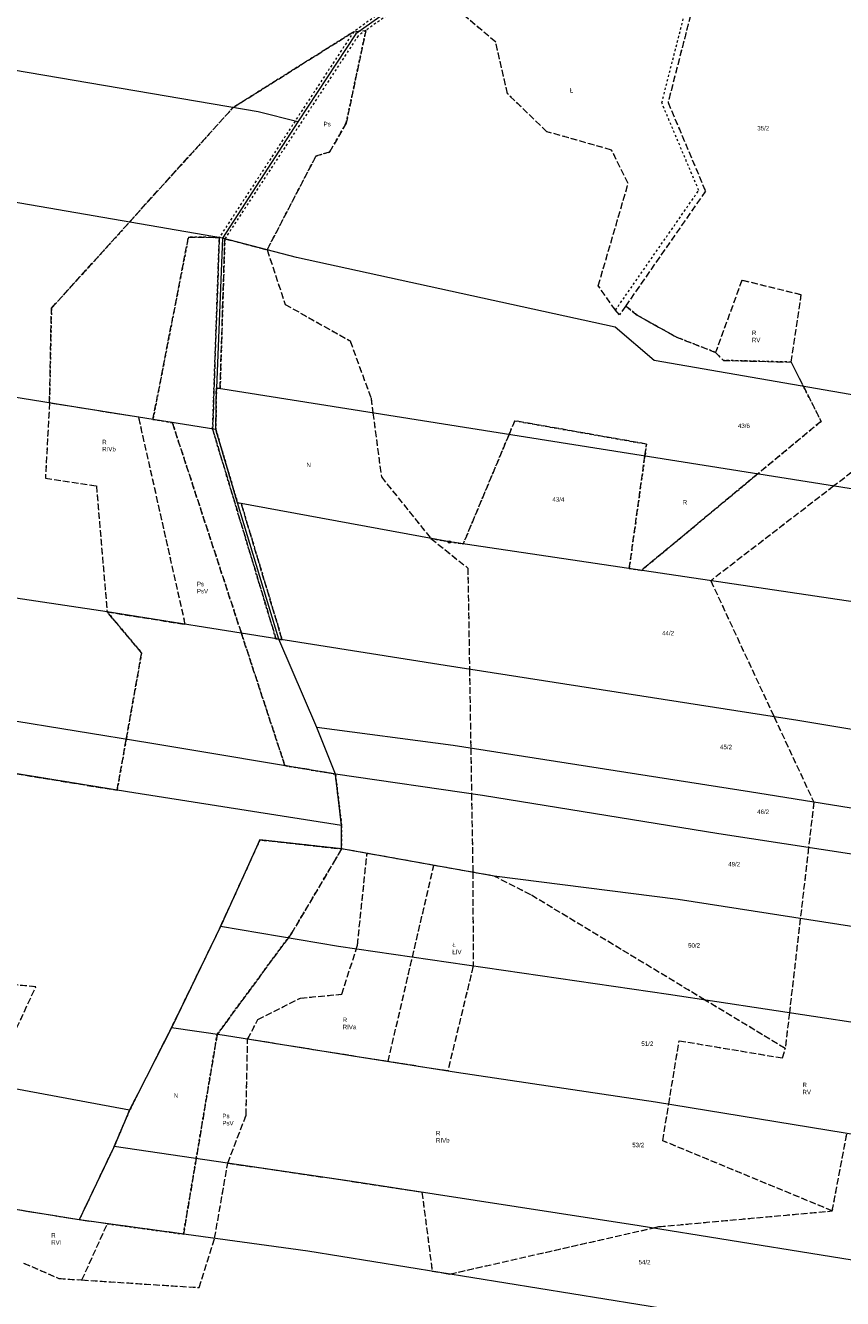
# Model space of a CAD drawing. Header units: inches. Extents: x 6497603 to 6502483, y 5925790 to 5934357.
# Tile 82 of 256: x 6500501 to 6500776, y 5926349 to 5926777. Entities that reach past the tile are written whole.
import ezdxf
from ezdxf.enums import TextEntityAlignment as Align

# ---------------------------------------------------------------- set-up
doc = ezdxf.new("R2010")
doc.units = ezdxf.units.IN
doc.header["$MEASUREMENT"] = 0
for name, pattern in [('219-1000', [0, 0]), ('egkk-1000', [3, 2.25, -0.75]), ('egug-1000', [1.5, 0.75, -0.75])]:
    doc.linetypes.add(name, pattern=pattern)
for name, color, linetype in [('202-punkt graniczny', 7, 'Continuous'), ('203-punkt graniczny', 7, 'Continuous'), ('209-oznaczenie konturu klasyfikacyjnego', 7, 'Continuous'), ('210-oznaczenie konturu użytku gruntowego', 7, 'Continuous'), ('211-numer działki ewidencyjnej', 7, 'Continuous'), ('217-kontur klasyfikacyjny', 7, 'Continuous'), ('218-kontur użytku gruntowego', 7, 'Continuous'), ('219-działka ewidencyjna', 7, 'Continuous')]:
    doc.layers.add(name, color=color, linetype=linetype)
doc.styles.get("Standard").update_dxf_attribs({"font": 'arial.ttf'})

# ---------------------------------------------------------------- blocks, each defined once
blk = doc.blocks.new('203')
at = {"linetype": 'Continuous', "lineweight": 0}
h = blk.add_hatch(color=0, dxfattribs=at)
edge = h.paths.add_edge_path()
edge.add_arc((0, 0), 0.09, 0, 360)
blk = doc.blocks.new('202')
at = {"color": 0, "linetype": 'Continuous', "lineweight": 0}
blk.add_circle((0, 0), 0.4, dxfattribs=at)

msp = doc.modelspace()

# ---------------------------------------------------------------- linework, layer by layer
at = {"layer": '217-kontur klasyfikacyjny', "color": 3, "linetype": 'egkk-1000', "lineweight": 18, "flags": 128}
for points in [[(6500731.17, 5926806.84), (6500716.88, 5926751.39)], [(6500658.85, 5926771.7), (6500635.88, 5926791.07)], [(6500615.15, 5926775.64), (6500608.52, 5926744.43)], [(6500611.06, 5926775.19), (6500615.15, 5926775.64)], [(6500570.44, 5926749.64), (6500611.06, 5926775.19)], [(6500662.85, 5926754.28), (6500658.85, 5926771.7)], [(6500676.06, 5926741.52), (6500662.85, 5926754.28)], [(6500716.88, 5926751.39), (6500729.48, 5926721.49)], [(6500509.3, 5926682.06), (6500570.44, 5926749.64)], [(6500608.52, 5926744.43), (6500602.93, 5926734.66)], [(6500697.86, 5926735.34), (6500676.06, 5926741.52)], [(6500598.29, 5926733.25), (6500581.9, 5926701.75)], [(6500602.93, 5926734.66), (6500598.29, 5926733.25)], [(6500703.45, 5926724.05), (6500697.86, 5926735.34)], [(6500693.39, 5926689.59), (6500703.45, 5926724.05)], [(6500729.48, 5926721.49), (6500702.61, 5926682.86)], [(6500543.46, 5926644.57), (6500555.43, 5926706.03)], [(6500555.43, 5926706.03), (6500565.78, 5926705.87)], [(6500565.78, 5926705.87), (6500563.53, 5926641.36)], [(6500566.07, 5926654.99), (6500567.67, 5926705.47)], [(6500567.67, 5926705.47), (6500581.9, 5926701.75)], [(6500581.9, 5926701.75), (6500587.95, 5926683.37)], [(6500741.71, 5926691.47), (6500732.88, 5926667.18)], [(6500761.69, 5926686.54), (6500741.71, 5926691.47)], [(6500699.18, 5926681.42), (6500693.39, 5926689.59)], [(6500758.32, 5926663.92), (6500761.69, 5926686.54)], [(6500508.63, 5926650.15), (6500509.3, 5926682.06)], [(6500587.95, 5926683.37), (6500609.85, 5926671.03)], [(6500700.54, 5926679.89), (6500699.18, 5926681.42)], [(6500702.61, 5926682.86), (6500700.54, 5926679.89)], [(6500702.61, 5926682.86), (6500706.5, 5926679.68)], [(6500706.5, 5926679.68), (6500719.72, 5926672.32)], [(6500609.85, 5926671.03), (6500616.88, 5926651.77)], [(6500719.72, 5926672.32), (6500732.88, 5926667.18)], [(6500732.88, 5926667.18), (6500735.51, 5926664.5)], [(6500735.51, 5926664.5), (6500758.32, 5926663.92)], [(6500758.32, 5926663.92), (6500762.44, 5926655.75)], [(6500762.44, 5926655.75), (6500768.38, 5926643.96)], [(6500564.64, 5926641.18), (6500564.82, 5926655.19)], [(6500564.82, 5926655.19), (6500566.07, 5926654.99)], [(6500616.88, 5926651.77), (6500617.53, 5926646.83)], [(6500508.63, 5926650.15), (6500507.24, 5926624.83)], [(6500517.54, 5926648.71), (6500508.63, 5926650.15)], [(6500538.68, 5926645.33), (6500517.54, 5926648.71)], [(6500554.36, 5926575.6), (6500538.68, 5926645.33)], [(6500549.98, 5926643.53), (6500543.46, 5926644.57)], [(6500573.25, 5926572.59), (6500549.98, 5926643.53)], [(6500617.53, 5926646.83), (6500620.35, 5926625.26)], [(6500665.26, 5926644.14), (6500663.34, 5926639.57)], [(6500709.65, 5926636.31), (6500665.26, 5926644.14)], [(6500768.38, 5926643.96), (6500747.08, 5926626.28)], [(6500563.53, 5926641.36), (6500584.86, 5926570.74)], [(6500571.93, 5926616.55), (6500564.64, 5926641.18)], [(6500663.34, 5926639.57), (6500647.91, 5926602.68)], [(6500709.09, 5926632.31), (6500709.65, 5926636.31)], [(6500703.8, 5926594.37), (6500709.09, 5926632.31)], [(6500747.08, 5926626.28), (6500707.9, 5926593.76)], [(6500778.72, 5926626.83), (6500772.73, 5926622.21)], [(6500507.24, 5926624.83), (6500524.4, 5926622.29)], [(6500524.4, 5926622.29), (6500528.04, 5926579.8)], [(6500620.35, 5926625.26), (6500637.04, 5926604.52)], [(6500772.73, 5926622.21), (6500731.26, 5926590.29)], [(6500573.16, 5926616.32), (6500571.93, 5926616.55)], [(6500586.97, 5926570.4), (6500573.16, 5926616.32)], [(6500643.25, 5926603.37), (6500637.04, 5926604.52)], [(6500637.04, 5926604.52), (6500649.47, 5926594.57)], [(6500647.91, 5926602.68), (6500643.25, 5926603.37)], [(6500649.47, 5926594.57), (6500650.03, 5926560.45)], [(6500707.9, 5926593.76), (6500703.8, 5926594.37)], [(6500731.26, 5926590.29), (6500752.56, 5926544.49)], [(6500528.04, 5926579.8), (6500554.36, 5926575.6)], [(6500539.66, 5926565.98), (6500528.04, 5926579.8)], [(6500587.88, 5926528.02), (6500573.25, 5926572.59)], [(6500584.86, 5926570.74), (6500585.87, 5926570.57)], [(6500585.87, 5926570.57), (6500586.97, 5926570.4)], [(6500534.46, 5926536.86), (6500539.66, 5926565.98)], [(6500650.03, 5926560.45), (6500650.46, 5926533.91)], [(6500752.56, 5926544.49), (6500765.95, 5926515.71)], [(6500531.4, 5926519.74), (6500534.46, 5926536.86)], [(6500650.46, 5926533.91), (6500650.71, 5926518.52)], [(6500468.02, 5926530.1), (6500531.4, 5926519.74)], [(6500604.89, 5926525.19), (6500587.88, 5926528.02)], [(6500606.98, 5926507.84), (6500604.89, 5926525.19)], [(6500650.71, 5926518.52), (6500651.14, 5926492.1)], [(6500765.95, 5926515.71), (6500764.17, 5926500.41)], [(6500606.96, 5926500), (6500606.98, 5926507.84)], [(6500566.21, 5926473.84), (6500579.48, 5926502.99)], [(6500579.48, 5926502.99), (6500606.96, 5926500)], [(6500606.96, 5926500), (6500604.93, 5926496.52)], [(6500615.53, 5926498.47), (6500606.96, 5926500)], [(6500612.32, 5926467.61), (6500615.53, 5926498.47)], [(6500638.03, 5926494.44), (6500615.53, 5926498.47)], [(6500764.17, 5926500.41), (6500761.41, 5926476.56)], [(6500604.93, 5926496.52), (6500590.22, 5926471.7)], [(6500630.8, 5926463.45), (6500638.03, 5926494.44)], [(6500651.14, 5926492.1), (6500638.03, 5926494.44)], [(6500658.39, 5926490.8), (6500651.14, 5926492.1)], [(6500651.14, 5926492.1), (6500651.27, 5926460.48)], [(6500670.71, 5926484.49), (6500658.39, 5926490.8)], [(6500729.3, 5926449.09), (6500670.71, 5926484.49)], [(6500761.41, 5926476.56), (6500757.72, 5926444.78)], [(6500549.66, 5926439.71), (6500566.21, 5926473.84)], [(6500590.22, 5926471.7), (6500588.94, 5926469.95)], [(6500588.94, 5926469.95), (6500565.07, 5926437.5)], [(6500611.87, 5926466.19), (6500612.32, 5926467.61)], [(6500607.08, 5926451.05), (6500611.87, 5926466.19)], [(6500622.61, 5926428.36), (6500630.8, 5926463.45)], [(6500504.02, 5926453.55), (6500414.59, 5926461.79)], [(6500651.27, 5926460.48), (6500642.72, 5926425.19)], [(6500488.75, 5926420.55), (6500504.02, 5926453.55)], [(6500578.76, 5926442.49), (6500593.12, 5926449.74)], [(6500593.12, 5926449.74), (6500607.08, 5926451.05)], [(6500756.33, 5926432.77), (6500729.3, 5926449.09)], [(6500575.34, 5926435.9), (6500578.76, 5926442.49)], [(6500757.72, 5926444.78), (6500756.33, 5926432.77)], [(6500535.61, 5926411.98), (6500549.66, 5926439.71)], [(6500565.07, 5926437.5), (6500558.03, 5926395.74)], [(6500574.83, 5926410.35), (6500575.34, 5926435.9)], [(6500612.22, 5926430), (6500575.34, 5926435.9)], [(6500717.1, 5926414.01), (6500720.61, 5926435.38)], [(6500720.61, 5926435.38), (6500755.44, 5926429.57)], [(6500755.44, 5926429.57), (6500756.33, 5926432.77)], [(6500622.61, 5926428.36), (6500612.22, 5926430)], [(6500640.89, 5926425.47), (6500622.61, 5926428.36)], [(6500642.72, 5926425.19), (6500640.89, 5926425.47)], [(6500530.42, 5926399.79), (6500535.61, 5926411.98)], [(6500715.08, 5926401.69), (6500717.1, 5926414.01)], [(6500568.66, 5926394.17), (6500574.83, 5926410.35)], [(6500772.18, 5926378.07), (6500777.08, 5926404.15)], [(6500518.63, 5926375.04), (6500530.42, 5926399.79)], [(6500772.18, 5926378.07), (6500715.08, 5926401.69)], [(6500558.03, 5926395.74), (6500553.73, 5926370.26)], [(6500564.21, 5926368.84), (6500568.66, 5926394.17)], [(6500568.66, 5926394.17), (6500610.57, 5926388.02)], [(6500610.57, 5926388.02), (6500634.03, 5926384.38)], [(6500518.63, 5926375.04), (6500481.19, 5926381.12)], [(6500634.03, 5926384.38), (6500637.48, 5926357.78)], [(6500713.81, 5926372.78), (6500772.18, 5926378.07)], [(6500528.1, 5926373.75), (6500518.63, 5926375.04)], [(6500519.57, 5926354.81), (6500528.1, 5926373.75)], [(6500553.73, 5926370.26), (6500528.1, 5926373.75)], [(6500711.67, 5926372.29), (6500713.81, 5926372.78)], [(6500559.01, 5926352.26), (6500564.21, 5926368.84)], [(6500643.44, 5926356.81), (6500711.67, 5926372.29)], [(6500499.91, 5926360.5), (6500511.79, 5926355.32)], [(6500637.48, 5926357.78), (6500641.58, 5926357.11)], [(6500641.58, 5926357.11), (6500643.44, 5926356.81)], [(6500511.79, 5926355.32), (6500519.57, 5926354.81)], [(6500519.57, 5926354.81), (6500559.01, 5926352.26)]]:
    msp.add_lwpolyline(points, dxfattribs=at)
at = {"layer": '218-kontur użytku gruntowego', "color": 3, "linetype": 'egug-1000', "lineweight": 18, "flags": 128}
for points in [[(6500731.17, 5926806.84), (6500716.88, 5926751.39)], [(6500714.77, 5926751.23), (6500728.59, 5926805.24)], [(6500631.85, 5926790), (6500611.06, 5926775.19)], [(6500633.13, 5926788.47), (6500615.15, 5926775.64)], [(6500658.85, 5926771.7), (6500635.88, 5926791.07)], [(6500608.52, 5926744.43), (6500615.15, 5926775.64)], [(6500615.15, 5926775.64), (6500612.52, 5926773.77)], [(6500612.52, 5926773.77), (6500567.67, 5926705.47)], [(6500611.06, 5926775.19), (6500570.44, 5926749.64)], [(6500611.06, 5926775.19), (6500591.29, 5926745.04)], [(6500662.85, 5926754.28), (6500658.85, 5926771.7)], [(6500676.06, 5926741.52), (6500662.85, 5926754.28)], [(6500727.22, 5926721.73), (6500714.77, 5926751.23)], [(6500716.88, 5926751.39), (6500729.48, 5926721.49)], [(6500570.44, 5926749.64), (6500509.3, 5926682.06)], [(6500591.29, 5926745.04), (6500565.78, 5926705.87)], [(6500602.93, 5926734.66), (6500608.52, 5926744.43)], [(6500697.86, 5926735.34), (6500676.06, 5926741.52)], [(6500581.9, 5926701.75), (6500598.29, 5926733.25)], [(6500598.29, 5926733.25), (6500602.93, 5926734.66)], [(6500703.45, 5926724.05), (6500697.86, 5926735.34)], [(6500693.39, 5926689.59), (6500703.45, 5926724.05)], [(6500699.18, 5926681.42), (6500727.22, 5926721.73)], [(6500729.48, 5926721.49), (6500702.61, 5926682.86)], [(6500555.43, 5926706.03), (6500543.46, 5926644.57)], [(6500565.78, 5926705.87), (6500555.43, 5926706.03)], [(6500563.53, 5926641.36), (6500565.78, 5926705.87)], [(6500567.67, 5926705.47), (6500566.07, 5926654.99)], [(6500567.67, 5926705.47), (6500581.9, 5926701.75)], [(6500581.9, 5926701.75), (6500587.95, 5926683.37)], [(6500741.71, 5926691.47), (6500732.88, 5926667.18)], [(6500761.69, 5926686.54), (6500741.71, 5926691.47)], [(6500699.18, 5926681.42), (6500693.39, 5926689.59)], [(6500758.32, 5926663.92), (6500761.69, 5926686.54)], [(6500509.3, 5926682.06), (6500508.63, 5926650.15)], [(6500587.95, 5926683.37), (6500609.85, 5926671.03)], [(6500700.54, 5926679.89), (6500699.18, 5926681.42)], [(6500702.61, 5926682.86), (6500700.54, 5926679.89)], [(6500706.5, 5926679.68), (6500702.61, 5926682.86)], [(6500719.72, 5926672.32), (6500706.5, 5926679.68)], [(6500609.85, 5926671.03), (6500616.88, 5926651.77)], [(6500732.88, 5926667.18), (6500719.72, 5926672.32)], [(6500735.51, 5926664.5), (6500732.88, 5926667.18)], [(6500758.32, 5926663.92), (6500735.51, 5926664.5)], [(6500762.44, 5926655.75), (6500758.32, 5926663.92)], [(6500768.38, 5926643.96), (6500762.44, 5926655.75)], [(6500564.82, 5926655.19), (6500564.64, 5926641.18)], [(6500566.07, 5926654.99), (6500564.82, 5926655.19)], [(6500616.88, 5926651.77), (6500617.53, 5926646.83)], [(6500508.63, 5926650.15), (6500507.24, 5926624.83)], [(6500517.54, 5926648.71), (6500508.63, 5926650.15)], [(6500538.68, 5926645.33), (6500517.54, 5926648.71)], [(6500554.36, 5926575.6), (6500538.68, 5926645.33)], [(6500543.46, 5926644.57), (6500549.98, 5926643.53)], [(6500549.98, 5926643.53), (6500573.25, 5926572.59)], [(6500617.53, 5926646.83), (6500620.35, 5926625.26)], [(6500663.34, 5926639.57), (6500665.26, 5926644.14)], [(6500665.26, 5926644.14), (6500709.65, 5926636.31)], [(6500747.08, 5926626.28), (6500768.38, 5926643.96)], [(6500584.86, 5926570.74), (6500563.53, 5926641.36)], [(6500564.64, 5926641.18), (6500571.93, 5926616.55)], [(6500647.91, 5926602.68), (6500663.34, 5926639.57)], [(6500709.65, 5926636.31), (6500709.09, 5926632.31)], [(6500709.09, 5926632.31), (6500703.8, 5926594.37)], [(6500707.9, 5926593.76), (6500747.08, 5926626.28)], [(6500778.72, 5926626.83), (6500772.73, 5926622.21)], [(6500507.24, 5926624.83), (6500524.4, 5926622.29)], [(6500524.4, 5926622.29), (6500528.04, 5926579.8)], [(6500620.35, 5926625.26), (6500637.04, 5926604.52)], [(6500772.73, 5926622.21), (6500731.26, 5926590.29)], [(6500571.93, 5926616.55), (6500573.16, 5926616.32)], [(6500573.16, 5926616.32), (6500586.97, 5926570.4)], [(6500637.04, 5926604.52), (6500643.25, 5926603.37)], [(6500637.04, 5926604.52), (6500649.47, 5926594.57)], [(6500643.25, 5926603.37), (6500647.91, 5926602.68)], [(6500649.47, 5926594.57), (6500650.03, 5926560.45)], [(6500703.8, 5926594.37), (6500707.9, 5926593.76)], [(6500731.26, 5926590.29), (6500752.56, 5926544.49)], [(6500528.04, 5926579.8), (6500554.36, 5926575.6)], [(6500528.04, 5926579.8), (6500539.66, 5926565.98)], [(6500573.25, 5926572.59), (6500587.88, 5926528.02)], [(6500585.87, 5926570.57), (6500584.86, 5926570.74)], [(6500586.97, 5926570.4), (6500585.87, 5926570.57)], [(6500539.66, 5926565.98), (6500534.46, 5926536.86)], [(6500650.03, 5926560.45), (6500650.46, 5926533.91)], [(6500752.56, 5926544.49), (6500765.95, 5926515.71)], [(6500534.46, 5926536.86), (6500531.4, 5926519.74)], [(6500650.46, 5926533.91), (6500650.71, 5926518.52)], [(6500531.4, 5926519.74), (6500468.02, 5926530.1)], [(6500587.88, 5926528.02), (6500604.89, 5926525.19)], [(6500604.89, 5926525.19), (6500606.98, 5926507.84)], [(6500650.71, 5926518.52), (6500651.14, 5926492.1)], [(6500765.95, 5926515.71), (6500764.17, 5926500.41)], [(6500606.98, 5926507.84), (6500606.96, 5926500)], [(6500579.48, 5926502.99), (6500566.21, 5926473.84)], [(6500606.96, 5926500), (6500579.48, 5926502.99)], [(6500604.93, 5926496.52), (6500606.96, 5926500)], [(6500615.53, 5926498.47), (6500606.96, 5926500)], [(6500612.32, 5926467.61), (6500615.53, 5926498.47)], [(6500638.03, 5926494.44), (6500615.53, 5926498.47)], [(6500764.17, 5926500.41), (6500761.41, 5926476.56)], [(6500590.22, 5926471.7), (6500604.93, 5926496.52)], [(6500630.8, 5926463.45), (6500638.03, 5926494.44)], [(6500651.14, 5926492.1), (6500638.03, 5926494.44)], [(6500658.39, 5926490.8), (6500651.14, 5926492.1)], [(6500651.14, 5926492.1), (6500651.27, 5926460.48)], [(6500670.71, 5926484.49), (6500658.39, 5926490.8)], [(6500729.3, 5926449.09), (6500670.71, 5926484.49)], [(6500761.41, 5926476.56), (6500757.72, 5926444.78)], [(6500566.21, 5926473.84), (6500549.66, 5926439.71)], [(6500588.94, 5926469.95), (6500590.22, 5926471.7)], [(6500565.07, 5926437.5), (6500588.94, 5926469.95)], [(6500611.87, 5926466.19), (6500612.32, 5926467.61)], [(6500607.08, 5926451.05), (6500611.87, 5926466.19)], [(6500622.61, 5926428.36), (6500630.8, 5926463.45)], [(6500504.02, 5926453.55), (6500414.59, 5926461.79)], [(6500651.27, 5926460.48), (6500642.72, 5926425.19)], [(6500488.75, 5926420.55), (6500504.02, 5926453.55)], [(6500578.76, 5926442.49), (6500593.12, 5926449.74)], [(6500593.12, 5926449.74), (6500607.08, 5926451.05)], [(6500756.33, 5926432.77), (6500729.3, 5926449.09)], [(6500575.34, 5926435.9), (6500578.76, 5926442.49)], [(6500757.72, 5926444.78), (6500756.33, 5926432.77)], [(6500549.66, 5926439.71), (6500535.61, 5926411.98)], [(6500558.03, 5926395.74), (6500565.07, 5926437.5)], [(6500574.83, 5926410.35), (6500575.34, 5926435.9)], [(6500612.22, 5926430), (6500575.34, 5926435.9)], [(6500717.1, 5926414.01), (6500720.61, 5926435.38)], [(6500720.61, 5926435.38), (6500755.44, 5926429.57)], [(6500755.44, 5926429.57), (6500756.33, 5926432.77)], [(6500622.61, 5926428.36), (6500612.22, 5926430)], [(6500640.89, 5926425.47), (6500622.61, 5926428.36)], [(6500642.72, 5926425.19), (6500640.89, 5926425.47)], [(6500535.61, 5926411.98), (6500530.42, 5926399.79)], [(6500715.08, 5926401.69), (6500717.1, 5926414.01)], [(6500568.66, 5926394.17), (6500574.83, 5926410.35)], [(6500772.18, 5926378.07), (6500777.08, 5926404.15)], [(6500530.42, 5926399.79), (6500518.63, 5926375.04)], [(6500772.18, 5926378.07), (6500715.08, 5926401.69)], [(6500553.73, 5926370.26), (6500558.03, 5926395.74)], [(6500564.21, 5926368.84), (6500568.66, 5926394.17)], [(6500568.66, 5926394.17), (6500610.57, 5926388.02)], [(6500610.57, 5926388.02), (6500634.03, 5926384.38)], [(6500518.63, 5926375.04), (6500481.19, 5926381.12)], [(6500634.03, 5926384.38), (6500637.48, 5926357.78)], [(6500713.81, 5926372.78), (6500772.18, 5926378.07)], [(6500528.1, 5926373.75), (6500518.63, 5926375.04)], [(6500519.57, 5926354.81), (6500528.1, 5926373.75)], [(6500528.1, 5926373.75), (6500553.73, 5926370.26)], [(6500711.67, 5926372.29), (6500713.81, 5926372.78)], [(6500559.01, 5926352.26), (6500564.21, 5926368.84)], [(6500643.44, 5926356.81), (6500711.67, 5926372.29)], [(6500499.91, 5926360.5), (6500511.79, 5926355.32)], [(6500637.48, 5926357.78), (6500641.58, 5926357.11)], [(6500641.58, 5926357.11), (6500643.44, 5926356.81)], [(6500511.79, 5926355.32), (6500519.57, 5926354.81)], [(6500519.57, 5926354.81), (6500559.01, 5926352.26)]]:
    msp.add_lwpolyline(points, dxfattribs=at)
at = {"layer": '219-działka ewidencyjna', "color": 3, "linetype": '219-1000', "lineweight": 18, "flags": 128}
for points in [[(6500578.91, 5926748.19), (6500289.45, 5926797.64)], [(6500632.49, 5926789.23), (6500611.79, 5926774.48)], [(6500611.79, 5926774.48), (6500592.22, 5926744.8)], [(6500566.82, 5926705.69), (6500288.62, 5926753.7)], [(6500592.22, 5926744.8), (6500578.91, 5926748.19)], [(6500592.22, 5926744.8), (6500566.82, 5926705.69)], [(6500566.82, 5926705.69), (6500564.82, 5926655.19)], [(6500591.84, 5926699.16), (6500566.82, 5926705.69)], [(6500699.02, 5926675.65), (6500591.84, 5926699.16)], [(6500517.54, 5926648.71), (6500273.42, 5926688.15)], [(6500712.23, 5926664.47), (6500699.02, 5926675.65)], [(6500983.18, 5926617.4), (6500712.23, 5926664.47)], [(6500564.64, 5926641.18), (6500564.82, 5926655.19)], [(6500978.86, 5926589.52), (6500564.82, 5926655.19)], [(6500564.64, 5926641.18), (6500517.54, 5926648.71)], [(6500571.93, 5926616.55), (6500564.64, 5926641.18)], [(6500643.25, 5926603.37), (6500571.93, 5926616.55)], [(6500585.87, 5926570.57), (6500571.93, 5926616.55)], [(6500973.85, 5926554.23), (6500643.25, 5926603.37)], [(6500528.04, 5926579.8), (6500463.45, 5926589.49)], [(6500585.87, 5926570.57), (6500528.04, 5926579.8)], [(6500598.65, 5926540.82), (6500585.87, 5926570.57)], [(6500641.8, 5926561.73), (6500585.87, 5926570.57)], [(6500760.58, 5926543.24), (6500641.8, 5926561.73)], [(6500542.39, 5926535.56), (6500467.94, 5926547.76)], [(6500644.55, 5926534.84), (6500598.65, 5926540.82)], [(6500604.89, 5926525.19), (6500598.65, 5926540.82)], [(6500966.26, 5926508.94), (6500760.58, 5926543.24)], [(6500604.89, 5926525.19), (6500542.39, 5926535.56)], [(6500744.28, 5926519.17), (6500644.55, 5926534.84)], [(6500534.84, 5926519.17), (6500468.02, 5926530.1)], [(6500606.98, 5926507.84), (6500604.89, 5926525.19)], [(6500654.37, 5926517.99), (6500604.89, 5926525.19)], [(6500606.98, 5926507.84), (6500534.84, 5926519.17)], [(6500848.47, 5926502.5), (6500744.28, 5926519.17)], [(6500733.95, 5926505.01), (6500654.37, 5926517.99)], [(6500606.96, 5926500), (6500606.98, 5926507.84)], [(6500579.48, 5926502.99), (6500566.21, 5926473.84)], [(6500606.96, 5926500), (6500579.48, 5926502.99)], [(6500846.92, 5926487.81), (6500733.95, 5926505.01)], [(6500658.39, 5926490.8), (6500606.96, 5926500)], [(6500720.33, 5926482.99), (6500658.39, 5926490.8)], [(6500843.59, 5926463.73), (6500720.33, 5926482.99)], [(6500566.21, 5926473.84), (6500549.66, 5926439.71)], [(6500605.9, 5926467.06), (6500566.21, 5926473.84)], [(6500717, 5926450.96), (6500605.9, 5926467.06)], [(6500863.47, 5926428.74), (6500717, 5926450.96)], [(6500549.66, 5926439.71), (6500535.61, 5926411.98)], [(6500567.5, 5926437.14), (6500549.66, 5926439.71)], [(6500612.22, 5926430), (6500567.5, 5926437.14)], [(6500645.7, 5926424.71), (6500612.22, 5926430)], [(6500712.66, 5926414.74), (6500645.7, 5926424.71)], [(6500535.61, 5926411.98), (6500495.19, 5926419.5)], [(6500535.61, 5926411.98), (6500530.42, 5926399.79)], [(6500834.15, 5926394.77), (6500712.66, 5926414.74)], [(6500530.42, 5926399.79), (6500518.63, 5926375.04)], [(6500610.57, 5926388.02), (6500530.42, 5926399.79)], [(6500707.16, 5926373.02), (6500610.57, 5926388.02)], [(6500518.63, 5926375.04), (6500472.74, 5926382.48)], [(6500595.56, 5926364.56), (6500518.63, 5926375.04)], [(6500829.65, 5926353.24), (6500707.16, 5926373.02)], [(6500717.87, 5926344.77), (6500595.56, 5926364.56)]]:
    msp.add_lwpolyline(points, dxfattribs=at)

# ---------------------------------------------------------------- block references
at = {"layer": '202-punkt graniczny', "color": 7, "linetype": 'Continuous', "lineweight": 18}
msp.add_blockref('202', (6500643.25, 5926603.37), dxfattribs=at)
at = {"layer": '203-punkt graniczny', "color": 3, "linetype": 'Continuous', "lineweight": 18}
for p in [(6500611.79, 5926774.48), (6500578.91, 5926748.19), (6500592.22, 5926744.8), (6500566.82, 5926705.69), (6500591.84, 5926699.16), (6500699.02, 5926675.65), (6500712.23, 5926664.47), (6500564.82, 5926655.19), (6500517.54, 5926648.71), (6500564.64, 5926641.18), (6500571.93, 5926616.55), (6500528.04, 5926579.8), (6500585.87, 5926570.57), (6500641.8, 5926561.73), (6500598.65, 5926540.82), (6500760.58, 5926543.24), (6500542.39, 5926535.56), (6500644.55, 5926534.84), (6500604.89, 5926525.19), (6500534.84, 5926519.17), (6500744.28, 5926519.17), (6500654.37, 5926517.99), (6500606.98, 5926507.84), (6500579.48, 5926502.99), (6500733.95, 5926505.01), (6500606.96, 5926500), (6500658.39, 5926490.8), (6500720.33, 5926482.99), (6500566.21, 5926473.84), (6500605.9, 5926467.06), (6500717, 5926450.96), (6500549.66, 5926439.71), (6500567.5, 5926437.14), (6500612.22, 5926430), (6500645.7, 5926424.71), (6500535.61, 5926411.98), (6500712.66, 5926414.74), (6500530.42, 5926399.79), (6500610.57, 5926388.02), (6500518.63, 5926375.04), (6500707.16, 5926373.02), (6500595.56, 5926364.56)]:
    msp.add_blockref('203', p, dxfattribs=at)

# ---------------------------------------------------------------- texts
at = {"layer": '209-oznaczenie konturu klasyfikacyjnego', "color": 3, "linetype": 'Continuous', "lineweight": 18, "width": 0.79}
for s, p in [('RV', (6500745.11, 5926672.1)), ('RIVb', (6500526.37, 5926635.36)), ('PsV', (6500558.24, 5926587.54)), ('ŁIV', (6500644.25, 5926466.01)), ('RIVa', (6500607.32, 5926440.76)), ('RV', (6500762.13, 5926418.85)), ('PsV', (6500566.83, 5926408.38)), ('RIVb', (6500638.73, 5926402.6)), ('RVI', (6500509.19, 5926368.2))]:
    msp.add_text(s, height=1.5, dxfattribs=at).set_placement(p, align=Align.TOP_LEFT)
at = {"layer": '210-oznaczenie konturu użytku gruntowego', "color": 3, "linetype": 'Continuous', "lineweight": 18, "width": 0.79}
for s, p in [('Ł', (6500683.84, 5926754.69)), ('Ps', (6500600.92, 5926743.34)), ('R', (6500745.12, 5926673)), ('R', (6500526.38, 5926636.26)), ('N', (6500595.14, 5926628.56)), ('R', (6500721.8, 5926615.95)), ('Ps', (6500558.25, 5926588.44)), ('Ł', (6500644.27, 5926466.91)), ('R', (6500607.33, 5926441.66)), ('R', (6500762.14, 5926419.75)), ('N', (6500550.48, 5926416.16)), ('Ps', (6500566.84, 5926409.28)), ('R', (6500638.74, 5926403.5)), ('R', (6500509.2, 5926369.1))]:
    msp.add_text(s, height=1.5, dxfattribs=at).set_placement(p)
at = {"layer": '211-numer działki ewidencyjnej', "color": 3, "linetype": 'Continuous', "lineweight": 18, "width": 0.79}
for s, p in [('35/2', (6500746.91, 5926743.43)), ('43/6', (6500740.41, 5926643.22)), ('43/4', (6500677.95, 5926618.41)), ('54/2', (6500706.95, 5926361.57))]:
    msp.add_text(s, height=1.5, dxfattribs=at).set_placement(p, align=Align.TOP_LEFT)
for s, p in [('44/2', (6500714.87, 5926571.89)), ('45/2', (6500734.38, 5926533.55)), ('46/2', (6500746.89, 5926511.74)), ('49/2', (6500737.14, 5926494.09)), ('50/2', (6500723.62, 5926466.74)), ('51/2', (6500707.89, 5926433.64)), ('53/2', (6500704.83, 5926399.52))]:
    msp.add_text(s, height=1.5, dxfattribs=at).set_placement(p)

doc.saveas('drawing.dxf')
